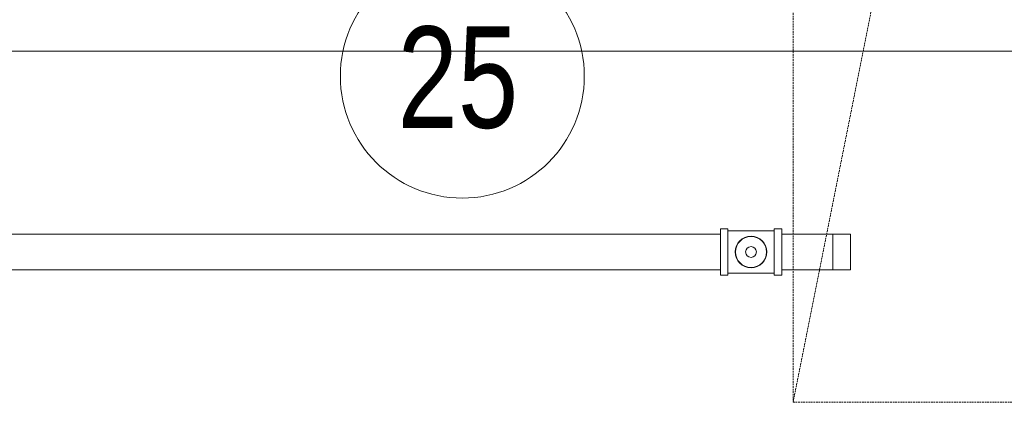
# Model space of a CAD drawing. Header units: centimetres. Extents: x -1589 to 108054, y -205274 to 31709.
# Tile 196 of 256: x 20965 to 21081, y 27751 to 27795. Entities that reach past the tile are written whole.
import ezdxf

# ---------------------------------------------------------------- set-up
doc = ezdxf.new("R2010")
doc.units = ezdxf.units.CM
doc.header["$LTSCALE"] = 0.01
doc.header["$MEASUREMENT"] = 0
doc.linetypes.add('Krawędzie ukryte', pattern=[27, 20, -7])
doc.layers.add('3_linii 2D .K_IR', color=7, linetype='Continuous')
for name, color, linetype, lineweight in [('A-ANNO-NOTE', 7, 'Continuous', 30), ('A-GENM', 7, 'Continuous', 18), ('P-PIPE', 7, 'Continuous', 9)]:
    doc.layers.add(name, color=color, linetype=linetype, lineweight=lineweight)
doc.styles.add('Century Gothic', font='GOTHIC.TTF', dxfattribs={"width": 0.8, "height": 119.0625})

msp = doc.modelspace()

# ---------------------------------------------------------------- linework, layer by layer
at = {"layer": '3_linii 2D .K_IR', "color": 8, "linetype": 'Krawędzie ukryte', "lineweight": 5}
msp.add_lwpolyline([(21105.69984, 27835.55678), (21055.69984, 27835.55678), (21055.69984, 27750.55678), (21105.69984, 27750.55678)], close=True, dxfattribs=at)
msp.add_lwpolyline([(21055.69984, 27750.55678), (21069.84198, 27821.41465), (21105.69984, 27835.55678)], dxfattribs=at)
at = {"layer": 'A-ANNO-NOTE', "lineweight": 9}
msp.add_circle((21016.87215, 27788.85974), 14.3207, dxfattribs=at)
at = {"layer": 'A-GENM', "color": 142, "true_color": 0x0080c0}
for radius, start, end in [(1.82562, 90, 180), (1.82563, 0, 90), (1.82563, 180, 270), (0.635, 90, 180), (0.635, 180, 270), (0.635, 0, 90), (1.82563, 270, 0), (0.635, 270, 0)]:
    msp.add_arc((21050.76315, 27768.20824), radius, start, end, dxfattribs=at)
at = {"layer": 'P-PIPE', "color": 1, "true_color": 0xff0000}
msp.add_line((20728.16815, 27791.77641), (21245.17464, 27791.77641), dxfattribs=at)
at = {"layer": 'P-PIPE', "color": 142, "true_color": 0x0080c0}
for p, q in [((21047.16315, 27770.31644), (20754.36315, 27770.31644)), ((21048.03315, 27770.94324), (21047.16315, 27770.94324)), ((21047.16315, 27770.94324), (21047.16315, 27768.20824)), ((21048.03315, 27768.20824), (21048.03315, 27770.94324)), ((21050.76315, 27770.68624), (21048.03315, 27770.68624)), ((21053.49315, 27770.68624), (21050.76315, 27770.68624)), ((21054.36315, 27770.94324), (21053.49315, 27770.94324)), ((21053.49315, 27770.94324), (21053.49315, 27768.20824)), ((21054.36315, 27768.20824), (21054.36315, 27770.94324)), ((21060.36315, 27770.31824), (21054.36315, 27770.31824)), ((21060.36315, 27766.09824), (21060.36315, 27770.31824)), ((21062.44595, 27770.31644), (21060.36315, 27770.31644)), ((21060.36315, 27770.2446), (21060.36315, 27770.03603)), ((21060.36315, 27770.03399), (21060.36315, 27769.70044)), ((21062.44595, 27768.20824), (21062.44595, 27770.31644)), ((21060.36315, 27769.69896), (21060.36315, 27769.26332)), ((21060.36315, 27769.26234), (21060.36315, 27768.75437)), ((21047.16315, 27768.20824), (21047.16315, 27765.47324)), ((21048.03315, 27765.47324), (21048.03315, 27768.20824)), ((21053.49315, 27768.20824), (21053.49315, 27765.47324)), ((21054.36315, 27765.47324), (21054.36315, 27768.20824)), ((21060.36315, 27768.75388), (21060.36315, 27768.20824)), ((21060.36315, 27768.20824), (21060.36315, 27767.6626)), ((21062.44595, 27766.10004), (21062.44595, 27768.20824)), ((21060.36315, 27767.66211), (21060.36315, 27767.15414)), ((21060.36315, 27767.15315), (21060.36315, 27766.71752)), ((21060.36315, 27766.71604), (21060.36315, 27766.38248)), ((20754.36315, 27766.10004), (21047.16315, 27766.10004)), ((21047.16315, 27765.47324), (21048.03315, 27765.47324)), ((21048.03315, 27765.73024), (21050.76315, 27765.73024)), ((21050.76315, 27765.73024), (21053.49315, 27765.73024)), ((21053.49315, 27765.47324), (21054.36315, 27765.47324)), ((21054.36315, 27766.09824), (21060.36315, 27766.09824)), ((21060.36315, 27766.38045), (21060.36315, 27766.17187)), ((21060.36315, 27766.10004), (21062.44595, 27766.10004))]:
    msp.add_line(p, q, dxfattribs=at)
for start, end in [(0, 180), (180, 0)]:
    msp.add_arc((21050.76315, 27768.20824), 1.85, start, end, dxfattribs=at)

# ---------------------------------------------------------------- texts
at = {"layer": 'A-ANNO-NOTE', "color": 5, "lineweight": 9, "true_color": 0x0000ff, "insert": (21009.26547, 27794.69484), "char_height": 11.90625, "width": 17.9578, "attachment_point": 1, "style": 'Century Gothic'}
msp.add_mtext('25', dxfattribs=at)

doc.saveas('drawing.dxf')
